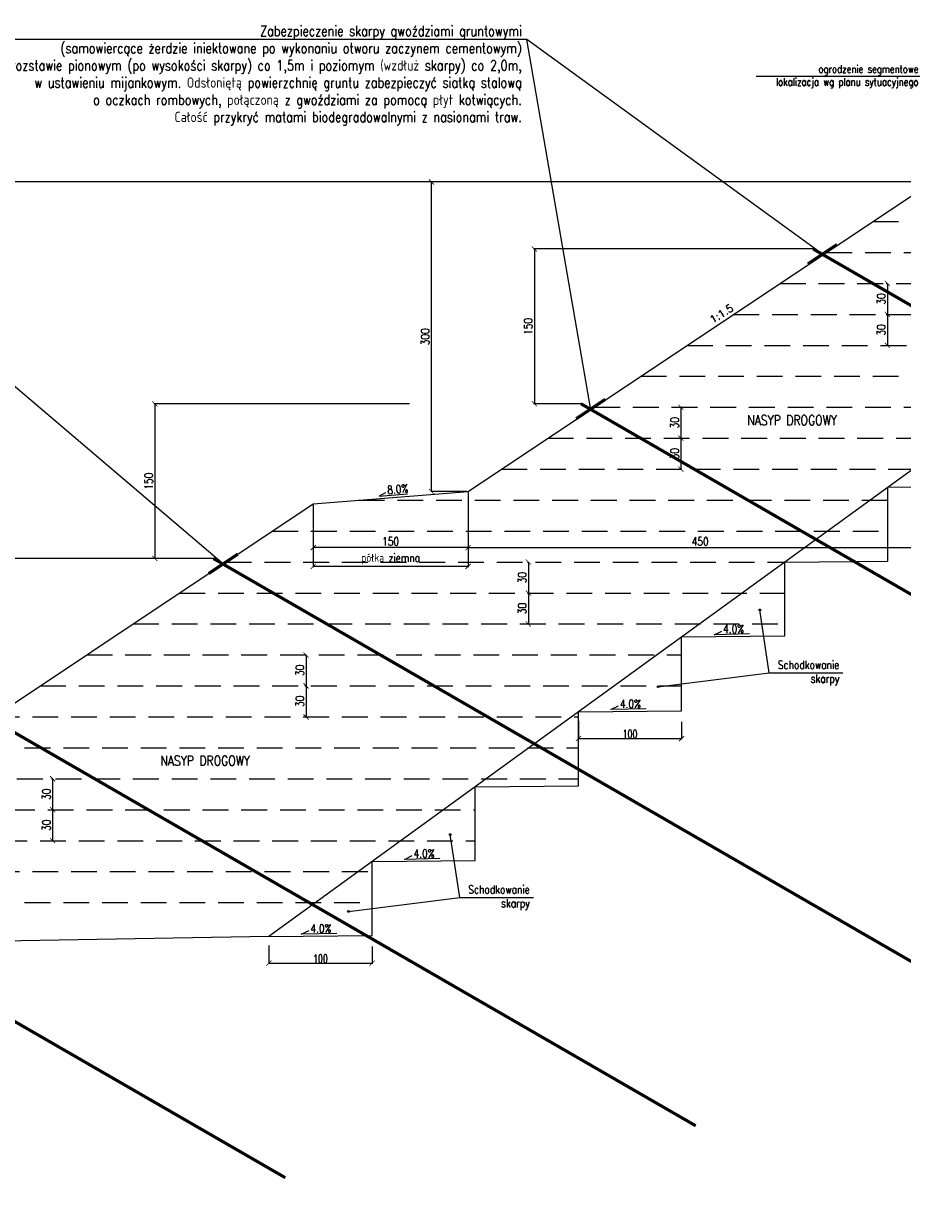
# Model space of a CAD drawing. Header units: metres. Extents: x 6562771 to 6588056, y 5578696 to 5581651.
# Tile 14 of 18: x 6574869 to 6575721, y 5579795 to 5580943. Entities that reach past the tile are written whole.
import ezdxf
from ezdxf import colors
from ezdxf.entities.mleader import LeaderData, LeaderLine
from ezdxf.enums import TextEntityAlignment as Align
from ezdxf.math import Vec2, Vec3

# ---------------------------------------------------------------- set-up
doc = ezdxf.new("R2010")
doc.units = ezdxf.units.M
doc.linetypes.add('HIDDEN', pattern=[0.375, 0.25, -0.125])
for name, color, linetype in [('0_50', 3, 'Continuous'), ('pkonstr-0_25', 1, 'Continuous'), ('pkonstr-0_50', 3, 'Continuous'), ('pkonstr-0_70', 4, 'Continuous'), ('pkonstr-istn', 14, 'Continuous'), ('pkonstr-opisy', 2, 'Continuous'), ('pkonstr-wymiary', 1, 'Continuous')]:
    doc.layers.add(name, color=color, linetype=linetype)
doc.styles.add('2mm', font='simplex', dxfattribs={"height": 2})
doc.styles.add('DIMTEXT', font='simplex.shx', dxfattribs={"width": 0.7})
doc.styles.add('Opisy', font='simplex.shx', dxfattribs={"width": 0.8})
doc.styles.add('wymiary', font='simplex.shx', dxfattribs={"width": 0.8})
doc.styles.add('† PF †', font='simplex.shx', dxfattribs={"width": 0.8})
doc.dimstyles.new('1000', dxfattribs={"dimtxt": 2, "dimasz": 1.5, "dimexe": 0.4, "dimexo": 1, "dimgap": 0.4, "dimtad": 1, "dimrnd": 0.01, "dimzin": 0, "dimdsep": 46, "dimtxsty": 'DIMTEXT', "dimblk": 'ARCHTICK', "dimcen": 0, "dimclrd": 256, "dimclre": 256, "dimclrt": 2, "dimadec": 5, "dimazin": 0, "dimtfac": 1, "dimtofl": 0, "dimtmove": 0, "dimatfit": 3, "dimfxl": 1, "dimtolj": 1, "dimtzin": 0, "dimlwd": -1, "dimlwe": -1, "dimarcsym": 0})
doc.dimstyles.new('ddd$0', dxfattribs={"dimtxt": 8, "dimasz": 5, "dimexe": 0.5, "dimexo": 1, "dimgap": 2, "dimtad": 1, "dimdec": 0, "dimzin": 0, "dimdsep": 46, "dimtxsty": 'wymiary', "dimblk": 'ARCHTICK', "dimcen": 0, "dimclrd": 256, "dimclre": 256, "dimclrt": 256, "dimadec": 0, "dimazin": 0, "dimtfac": 1, "dimtdec": 0, "dimtmove": 1, "dimatfit": 3, "dimldrblk": 'DOT', "dimfxl": 1, "dimtolj": 1, "dimtzin": 0, "dimlwd": -1, "dimlwe": -1, "dimarcsym": 0})
doc.dimstyles.new('szczegoly-1-20', dxfattribs={"dimtxt": 4, "dimasz": 2, "dimexe": 1, "dimexo": 2.5, "dimgap": 0.5, "dimtad": 1, "dimdec": 0, "dimzin": 0, "dimdsep": 46, "dimtxsty": 'wymiary', "dimblk": 'ARCHTICK', "dimcen": 0, "dimclrd": 256, "dimclre": 256, "dimclrt": 256, "dimadec": 0, "dimazin": 0, "dimtfac": 1, "dimtdec": 0, "dimtmove": 1, "dimatfit": 3, "dimldrblk": 'ARCHTICK', "dimfxl": 1, "dimtolj": 1, "dimtzin": 0, "dimlwd": -1, "dimlwe": -1, "dimarcsym": 0})

# ---------------------------------------------------------------- blocks, each defined once
blk = doc.blocks.new('_ArchTick')
at = {"color": 0, "linetype": 'ByBlock', "const_width": 0.15}
blk.add_lwpolyline([(-0.5, -0.5), (0.5, 0.5)], dxfattribs=at)
blk = doc.blocks.new('*D137')
at = {"layer": 'Defpoints', "color": 0, "transparency": 16777216}
for p in [(6575300.1, 5580490.1), (6575150.1, 5580478.1), (6575150.1, 5580435.7)]:
    blk.add_point(p, dxfattribs=at)
at = {"layer": 'pkonstr-wymiary', "transparency": 16777216}
for p, q in [((6575300.1, 5580489.1), (6575300.1, 5580435.2)), ((6575150.1, 5580477.1), (6575150.1, 5580435.2)), ((6575300.1, 5580435.7), (6575150.1, 5580435.7))]:
    blk.add_line(p, q, dxfattribs=at)
at = {"layer": 'pkonstr-wymiary', "transparency": 16777216, "xscale": 5, "yscale": 5, "zscale": 5, "rotation": 180}
blk.add_blockref('_ArchTick', (6575150.1, 5580435.7), dxfattribs=at)
at = {"layer": 'pkonstr-wymiary', "transparency": 16777216, "xscale": 5, "yscale": 5, "zscale": 5}
blk.add_blockref('_ArchTick', (6575300.1, 5580435.7), dxfattribs=at)
at = {"layer": 'pkonstr-wymiary', "transparency": 16777216, "insert": (6575225.1, 5580441.7), "char_height": 8, "attachment_point": 5, "style": 'wymiary'}
blk.add_mtext('\\A1;150', dxfattribs=at)
blk = doc.blocks.new('_Dot')
at = {"color": 0, "linetype": 'ByBlock', "lineweight": -2}
blk.add_line((-0.5, 0), (-1, 0), dxfattribs=at)
at = {"color": 0, "linetype": 'ByBlock', "const_width": 0.5}
blk.add_lwpolyline([(-0.25, 0, 1), (0.25, 0, 1)], format="xyb", close=True, dxfattribs=at)
blk = doc.blocks.new('*D138')
at = {"layer": 'Defpoints', "color": 0, "transparency": 16777216}
for p in [(6575264.6, 5580790.1), (6575750.1, 5580790.1), (6575300.1, 5580490.1)]:
    blk.add_point(p, dxfattribs=at)
at = {"layer": 'pkonstr-wymiary', "transparency": 16777216}
for p, q in [((6575749.1, 5580790.1), (6575264.1, 5580790.1)), ((6575264.6, 5580490.1), (6575264.6, 5580790.1)), ((6575299.1, 5580490.1), (6575264.1, 5580490.1))]:
    blk.add_line(p, q, dxfattribs=at)
at = {"layer": 'pkonstr-wymiary', "transparency": 16777216, "xscale": 5, "yscale": 5, "zscale": 5}
for p, rotation in [((6575264.6, 5580790.1), 90), ((6575264.6, 5580490.1), 270)]:
    blk.add_blockref('_ArchTick', p, dxfattribs=dict(at, rotation=rotation))
at = {"layer": 'pkonstr-wymiary', "transparency": 16777216, "insert": (6575258.6, 5580640.1), "char_height": 8, "attachment_point": 5, "rotation": 90, "style": 'wymiary'}
blk.add_mtext('\\A1;300', dxfattribs=at)
blk = doc.blocks.new('*D139')
at = {"layer": 'Defpoints', "color": 0, "transparency": 16777216}
for p in [(6575750.1, 5580790.1), (6575300.1, 5580490.1), (6575750.1, 5580435.7)]:
    blk.add_point(p, dxfattribs=at)
at = {"layer": 'pkonstr-wymiary', "transparency": 16777216}
for p, q in [((6575750.1, 5580789.1), (6575750.1, 5580435.2)), ((6575300.1, 5580489.1), (6575300.1, 5580435.2)), ((6575300.1, 5580435.7), (6575750.1, 5580435.7))]:
    blk.add_line(p, q, dxfattribs=at)
at = {"layer": 'pkonstr-wymiary', "transparency": 16777216, "xscale": 5, "yscale": 5, "zscale": 5, "rotation": 180}
blk.add_blockref('_ArchTick', (6575300.1, 5580435.7), dxfattribs=at)
at = {"layer": 'pkonstr-wymiary', "transparency": 16777216, "xscale": 5, "yscale": 5, "zscale": 5}
blk.add_blockref('_ArchTick', (6575750.1, 5580435.7), dxfattribs=at)
at = {"layer": 'pkonstr-wymiary', "transparency": 16777216, "insert": (6575525.1, 5580441.7), "char_height": 8, "attachment_point": 5, "style": 'wymiary'}
blk.add_mtext('\\A1;450', dxfattribs=at)
blk = doc.blocks.new('*D140')
at = {"layer": 'Defpoints', "color": 0, "transparency": 16777216}
for p in [(6575107.1, 5580051.2), (6575207.1, 5580050.2), (6575207.1, 5580033)]:
    blk.add_point(p, dxfattribs=at)
at = {"layer": 'pkonstr-wymiary', "transparency": 16777216}
for p, q in [((6575107.1, 5580050.2), (6575107.1, 5580032.5)), ((6575207.1, 5580049.2), (6575207.1, 5580032.5)), ((6575107.1, 5580033), (6575207.1, 5580033))]:
    blk.add_line(p, q, dxfattribs=at)
at = {"layer": 'pkonstr-wymiary', "transparency": 16777216, "xscale": 5, "yscale": 5, "zscale": 5, "rotation": 180}
blk.add_blockref('_ArchTick', (6575107.1, 5580033), dxfattribs=at)
at = {"layer": 'pkonstr-wymiary', "transparency": 16777216, "xscale": 5, "yscale": 5, "zscale": 5}
blk.add_blockref('_ArchTick', (6575207.1, 5580033), dxfattribs=at)
at = {"layer": 'pkonstr-wymiary', "color": 1, "transparency": 16777216, "insert": (6575157.1, 5580037.4), "char_height": 8, "attachment_point": 5, "style": 'DIMTEXT'}
blk.add_mtext('\\A1;100', dxfattribs=at)
blk = doc.blocks.new('*D141')
at = {"layer": 'Defpoints', "color": 0, "transparency": 16777216}
for p in [(6575407.1, 5580268.9), (6575507.1, 5580267.9), (6575507.1, 5580250.7)]:
    blk.add_point(p, dxfattribs=at)
at = {"layer": 'pkonstr-wymiary', "transparency": 16777216}
for p, q in [((6575407.1, 5580267.9), (6575407.1, 5580250.2)), ((6575507.1, 5580266.9), (6575507.1, 5580250.2)), ((6575407.1, 5580250.7), (6575507.1, 5580250.7))]:
    blk.add_line(p, q, dxfattribs=at)
at = {"layer": 'pkonstr-wymiary', "transparency": 16777216, "xscale": 5, "yscale": 5, "zscale": 5, "rotation": 180}
blk.add_blockref('_ArchTick', (6575407.1, 5580250.7), dxfattribs=at)
at = {"layer": 'pkonstr-wymiary', "transparency": 16777216, "xscale": 5, "yscale": 5, "zscale": 5}
blk.add_blockref('_ArchTick', (6575507.1, 5580250.7), dxfattribs=at)
at = {"layer": 'pkonstr-wymiary', "color": 1, "transparency": 16777216, "insert": (6575457.1, 5580255.1), "char_height": 8, "attachment_point": 5, "style": 'DIMTEXT'}
blk.add_mtext('\\A1;100', dxfattribs=at)
blk = doc.blocks.new('*D143')
at = {"layer": 'Defpoints', "color": 0, "transparency": 16777216}
for p in [(6574897.5, 5580211.7), (6574897.5, 5580181.7), (6574897.5, 5580181.7)]:
    blk.add_point(p, dxfattribs=at)
at = {"layer": 'pkonstr-wymiary', "transparency": 16777216}
for p, q in [((6574896.5, 5580211.7), (6574897, 5580211.7)), ((6574897.5, 5580211.7), (6574897.5, 5580181.7)), ((6574896.5, 5580181.7), (6574897, 5580181.7))]:
    blk.add_line(p, q, dxfattribs=at)
at = {"layer": 'pkonstr-wymiary', "transparency": 16777216, "xscale": 5, "yscale": 5, "zscale": 5}
for p, rotation in [((6574897.5, 5580211.7), 90), ((6574897.5, 5580181.7), 270)]:
    blk.add_blockref('_ArchTick', p, dxfattribs=dict(at, rotation=rotation))
at = {"layer": 'pkonstr-wymiary', "transparency": 16777216, "insert": (6574891.5, 5580196.7), "char_height": 8, "attachment_point": 5, "rotation": 90, "style": 'wymiary'}
blk.add_mtext('\\A1;30', dxfattribs=at)
blk = doc.blocks.new('*D144')
at = {"layer": 'Defpoints', "color": 0, "transparency": 16777216}
for p in [(6574897.5, 5580181.7), (6574897.5, 5580151.7), (6574897.5, 5580151.7)]:
    blk.add_point(p, dxfattribs=at)
at = {"layer": 'pkonstr-wymiary', "transparency": 16777216}
for p, q in [((6574896.5, 5580181.7), (6574897, 5580181.7)), ((6574897.5, 5580181.7), (6574897.5, 5580151.7)), ((6574896.5, 5580151.7), (6574897, 5580151.7))]:
    blk.add_line(p, q, dxfattribs=at)
at = {"layer": 'pkonstr-wymiary', "transparency": 16777216, "xscale": 5, "yscale": 5, "zscale": 5}
for p, rotation in [((6574897.5, 5580181.7), 90), ((6574897.5, 5580151.7), 270)]:
    blk.add_blockref('_ArchTick', p, dxfattribs=dict(at, rotation=rotation))
at = {"layer": 'pkonstr-wymiary', "transparency": 16777216, "insert": (6574891.5, 5580166.7), "char_height": 8, "attachment_point": 5, "rotation": 90, "style": 'wymiary'}
blk.add_mtext('\\A1;30', dxfattribs=at)
blk = doc.blocks.new('*D145')
at = {"layer": 'Defpoints', "color": 0, "transparency": 16777216}
for p in [(6575143.1, 5580331.7), (6575143.1, 5580301.7), (6575143.1, 5580301.7)]:
    blk.add_point(p, dxfattribs=at)
at = {"layer": 'pkonstr-wymiary', "transparency": 16777216}
for p, q in [((6575142.1, 5580331.7), (6575142.6, 5580331.7)), ((6575143.1, 5580331.7), (6575143.1, 5580301.7)), ((6575142.1, 5580301.7), (6575142.6, 5580301.7))]:
    blk.add_line(p, q, dxfattribs=at)
at = {"layer": 'pkonstr-wymiary', "transparency": 16777216, "xscale": 5, "yscale": 5, "zscale": 5}
for p, rotation in [((6575143.1, 5580331.7), 90), ((6575143.1, 5580301.7), 270)]:
    blk.add_blockref('_ArchTick', p, dxfattribs=dict(at, rotation=rotation))
at = {"layer": 'pkonstr-wymiary', "transparency": 16777216, "insert": (6575137.1, 5580316.7), "char_height": 8, "attachment_point": 5, "rotation": 90, "style": 'wymiary'}
blk.add_mtext('\\A1;30', dxfattribs=at)
blk = doc.blocks.new('*D146')
at = {"layer": 'Defpoints', "color": 0, "transparency": 16777216}
for p in [(6575143.1, 5580301.7), (6575143.1, 5580271.7), (6575143.1, 5580271.7)]:
    blk.add_point(p, dxfattribs=at)
at = {"layer": 'pkonstr-wymiary', "transparency": 16777216}
for p, q in [((6575142.1, 5580301.7), (6575142.6, 5580301.7)), ((6575143.1, 5580301.7), (6575143.1, 5580271.7)), ((6575142.1, 5580271.7), (6575142.6, 5580271.7))]:
    blk.add_line(p, q, dxfattribs=at)
at = {"layer": 'pkonstr-wymiary', "transparency": 16777216, "xscale": 5, "yscale": 5, "zscale": 5}
for p, rotation in [((6575143.1, 5580301.7), 90), ((6575143.1, 5580271.7), 270)]:
    blk.add_blockref('_ArchTick', p, dxfattribs=dict(at, rotation=rotation))
at = {"layer": 'pkonstr-wymiary', "transparency": 16777216, "insert": (6575137.1, 5580286.7), "char_height": 8, "attachment_point": 5, "rotation": 90, "style": 'wymiary'}
blk.add_mtext('\\A1;30', dxfattribs=at)
blk = doc.blocks.new('*D147')
at = {"layer": 'Defpoints', "color": 0, "transparency": 16777216}
for p in [(6575358.6, 5580421.7), (6575358.6, 5580391.7), (6575358.6, 5580391.7)]:
    blk.add_point(p, dxfattribs=at)
at = {"layer": 'pkonstr-wymiary', "transparency": 16777216}
for p, q in [((6575357.6, 5580421.7), (6575358.1, 5580421.7)), ((6575358.6, 5580421.7), (6575358.6, 5580391.7)), ((6575357.6, 5580391.7), (6575358.1, 5580391.7))]:
    blk.add_line(p, q, dxfattribs=at)
at = {"layer": 'pkonstr-wymiary', "transparency": 16777216, "xscale": 5, "yscale": 5, "zscale": 5}
for p, rotation in [((6575358.6, 5580421.7), 90), ((6575358.6, 5580391.7), 270)]:
    blk.add_blockref('_ArchTick', p, dxfattribs=dict(at, rotation=rotation))
at = {"layer": 'pkonstr-wymiary', "transparency": 16777216, "insert": (6575352.6, 5580406.7), "char_height": 8, "attachment_point": 5, "rotation": 90, "style": 'wymiary'}
blk.add_mtext('\\A1;30', dxfattribs=at)
blk = doc.blocks.new('*D148')
at = {"layer": 'Defpoints', "color": 0, "transparency": 16777216}
for p in [(6575358.6, 5580391.7), (6575358.6, 5580361.7), (6575358.6, 5580361.7)]:
    blk.add_point(p, dxfattribs=at)
at = {"layer": 'pkonstr-wymiary', "transparency": 16777216}
for p, q in [((6575357.6, 5580391.7), (6575358.1, 5580391.7)), ((6575358.6, 5580391.7), (6575358.6, 5580361.7)), ((6575357.6, 5580361.7), (6575358.1, 5580361.7))]:
    blk.add_line(p, q, dxfattribs=at)
at = {"layer": 'pkonstr-wymiary', "transparency": 16777216, "xscale": 5, "yscale": 5, "zscale": 5}
for p, rotation in [((6575358.6, 5580391.7), 90), ((6575358.6, 5580361.7), 270)]:
    blk.add_blockref('_ArchTick', p, dxfattribs=dict(at, rotation=rotation))
at = {"layer": 'pkonstr-wymiary', "transparency": 16777216, "insert": (6575352.6, 5580376.7), "char_height": 8, "attachment_point": 5, "rotation": 90, "style": 'wymiary'}
blk.add_mtext('\\A1;30', dxfattribs=at)
blk = doc.blocks.new('*D149')
at = {"layer": 'Defpoints', "color": 0, "transparency": 16777216}
for p in [(6575506.4, 5580571.7), (6575506.4, 5580541.7), (6575506.4, 5580541.7)]:
    blk.add_point(p, dxfattribs=at)
at = {"layer": 'pkonstr-wymiary', "transparency": 16777216}
for p, q in [((6575505.4, 5580571.7), (6575505.9, 5580571.7)), ((6575506.4, 5580571.7), (6575506.4, 5580541.7)), ((6575505.4, 5580541.7), (6575505.9, 5580541.7))]:
    blk.add_line(p, q, dxfattribs=at)
at = {"layer": 'pkonstr-wymiary', "transparency": 16777216, "xscale": 5, "yscale": 5, "zscale": 5}
for p, rotation in [((6575506.4, 5580571.7), 90), ((6575506.4, 5580541.7), 270)]:
    blk.add_blockref('_ArchTick', p, dxfattribs=dict(at, rotation=rotation))
at = {"layer": 'pkonstr-wymiary', "transparency": 16777216, "insert": (6575500.4, 5580556.7), "char_height": 8, "attachment_point": 5, "rotation": 90, "style": 'wymiary'}
blk.add_mtext('\\A1;30', dxfattribs=at)
blk = doc.blocks.new('*D150')
at = {"layer": 'Defpoints', "color": 0, "transparency": 16777216}
for p in [(6575506.4, 5580541.7), (6575506.4, 5580511.7), (6575506.4, 5580511.7)]:
    blk.add_point(p, dxfattribs=at)
at = {"layer": 'pkonstr-wymiary', "transparency": 16777216}
for p, q in [((6575505.4, 5580541.7), (6575505.9, 5580541.7)), ((6575506.4, 5580541.7), (6575506.4, 5580511.7)), ((6575505.4, 5580511.7), (6575505.9, 5580511.7))]:
    blk.add_line(p, q, dxfattribs=at)
at = {"layer": 'pkonstr-wymiary', "transparency": 16777216, "xscale": 5, "yscale": 5, "zscale": 5}
for p, rotation in [((6575506.4, 5580541.7), 90), ((6575506.4, 5580511.7), 270)]:
    blk.add_blockref('_ArchTick', p, dxfattribs=dict(at, rotation=rotation))
at = {"layer": 'pkonstr-wymiary', "transparency": 16777216, "insert": (6575500.4, 5580526.7), "char_height": 8, "attachment_point": 5, "rotation": 90, "style": 'wymiary'}
blk.add_mtext('\\A1;30', dxfattribs=at)
blk = doc.blocks.new('*D151')
at = {"layer": 'Defpoints', "color": 0, "transparency": 16777216}
for p in [(6575706.5, 5580691.7), (6575706.5, 5580661.7), (6575706.5, 5580661.7)]:
    blk.add_point(p, dxfattribs=at)
at = {"layer": 'pkonstr-wymiary', "transparency": 16777216}
for p, q in [((6575705.5, 5580691.7), (6575706, 5580691.7)), ((6575706.5, 5580691.7), (6575706.5, 5580661.7)), ((6575705.5, 5580661.7), (6575706, 5580661.7))]:
    blk.add_line(p, q, dxfattribs=at)
at = {"layer": 'pkonstr-wymiary', "transparency": 16777216, "xscale": 5, "yscale": 5, "zscale": 5}
for p, rotation in [((6575706.5, 5580691.7), 90), ((6575706.5, 5580661.7), 270)]:
    blk.add_blockref('_ArchTick', p, dxfattribs=dict(at, rotation=rotation))
at = {"layer": 'pkonstr-wymiary', "transparency": 16777216, "insert": (6575700.5, 5580676.7), "char_height": 8, "attachment_point": 5, "rotation": 90, "style": 'wymiary'}
blk.add_mtext('\\A1;30', dxfattribs=at)
blk = doc.blocks.new('*D152')
at = {"layer": 'Defpoints', "color": 0, "transparency": 16777216}
for p in [(6575706.5, 5580661.7), (6575706.5, 5580631.7), (6575706.5, 5580631.7)]:
    blk.add_point(p, dxfattribs=at)
at = {"layer": 'pkonstr-wymiary', "transparency": 16777216}
for p, q in [((6575705.5, 5580661.7), (6575706, 5580661.7)), ((6575706.5, 5580661.7), (6575706.5, 5580631.7)), ((6575705.5, 5580631.7), (6575706, 5580631.7))]:
    blk.add_line(p, q, dxfattribs=at)
at = {"layer": 'pkonstr-wymiary', "transparency": 16777216, "xscale": 5, "yscale": 5, "zscale": 5}
for p, rotation in [((6575706.5, 5580661.7), 90), ((6575706.5, 5580631.7), 270)]:
    blk.add_blockref('_ArchTick', p, dxfattribs=dict(at, rotation=rotation))
at = {"layer": 'pkonstr-wymiary', "transparency": 16777216, "insert": (6575700.5, 5580646.7), "char_height": 8, "attachment_point": 5, "rotation": 90, "style": 'wymiary'}
blk.add_mtext('\\A1;30', dxfattribs=at)
blk = doc.blocks.new('_None')
blk = doc.blocks.new('*D180')
at = {"layer": 'Defpoints', "color": 0, "transparency": 16777216}
for p in [(6574038.3, 5580790.1), (6575457.6, 5580790.1), (6574505.3, 5580048.3)]:
    blk.add_point(p, dxfattribs=at)
at = {"layer": 'pkonstr-wymiary', "transparency": 16777216}
for p, q in [((6575456.6, 5580790.1), (6574037.8, 5580790.1)), ((6574038.3, 5580048.3), (6574038.3, 5580790.1)), ((6574504.3, 5580048.3), (6574037.8, 5580048.3))]:
    blk.add_line(p, q, dxfattribs=at)
at = {"layer": 'pkonstr-wymiary', "transparency": 16777216, "xscale": 5, "yscale": 5, "zscale": 5}
for p, rotation in [((6574038.3, 5580790.1), 90), ((6574038.3, 5580048.3), 270)]:
    blk.add_blockref('_ArchTick', p, dxfattribs=dict(at, rotation=rotation))
at = {"layer": 'pkonstr-wymiary', "transparency": 16777216, "insert": (6574032.3, 5580419.2), "char_height": 8, "attachment_point": 5, "rotation": 90, "style": 'wymiary'}
blk.add_mtext('\\A1;min 600', dxfattribs=at)
blk = doc.blocks.new('*D207')
at = {"layer": 'Defpoints', "color": 0, "transparency": 16777216}
for p in [(6575053.9, 5580425.1), (6574783.2, 5580275.1), (6574828.9, 5580275.1)]:
    blk.add_point(p, dxfattribs=at)
at = {"layer": 'pkonstr-wymiary', "transparency": 16777216}
for p, q in [((6575053.4, 5580425.1), (6574782.2, 5580425.1)), ((6574828.4, 5580275.1), (6574782.2, 5580275.1))]:
    blk.add_line(p, q, dxfattribs=at)
at = {"layer": 'pkonstr-wymiary', "lineweight": 0, "transparency": 16777216}
blk.add_line((6574783.2, 5580425.1), (6574783.2, 5580275.1), dxfattribs=at)
at = {"layer": 'pkonstr-wymiary', "lineweight": 0, "transparency": 16777216, "xscale": 5, "yscale": 5, "zscale": 5}
for p, rotation in [((6574783.2, 5580425.1), 90), ((6574783.2, 5580275.1), 270)]:
    blk.add_blockref('_ArchTick', p, dxfattribs=dict(at, rotation=rotation))
at = {"layer": 'pkonstr-wymiary', "transparency": 16777216, "insert": (6574777.2, 5580350.1), "char_height": 8, "attachment_point": 5, "rotation": 90, "style": 'wymiary'}
blk.add_mtext('\\A1;150', dxfattribs=at)
blk = doc.blocks.new('*D208')
at = {"layer": 'Defpoints', "color": 0, "transparency": 16777216}
for p in [(6575635.1, 5580725.1), (6575364.4, 5580575.1), (6575410.1, 5580575.1)]:
    blk.add_point(p, dxfattribs=at)
at = {"layer": 'pkonstr-wymiary', "transparency": 16777216}
for p, q in [((6575634.6, 5580725.1), (6575363.4, 5580725.1)), ((6575409.6, 5580575.1), (6575363.4, 5580575.1))]:
    blk.add_line(p, q, dxfattribs=at)
at = {"layer": 'pkonstr-wymiary', "lineweight": 0, "transparency": 16777216}
blk.add_line((6575364.4, 5580725.1), (6575364.4, 5580575.1), dxfattribs=at)
at = {"layer": 'pkonstr-wymiary', "lineweight": 0, "transparency": 16777216, "xscale": 5, "yscale": 5, "zscale": 5}
for p, rotation in [((6575364.4, 5580725.1), 90), ((6575364.4, 5580575.1), 270)]:
    blk.add_blockref('_ArchTick', p, dxfattribs=dict(at, rotation=rotation))
at = {"layer": 'pkonstr-wymiary', "transparency": 16777216, "insert": (6575358.4, 5580650.1), "char_height": 8, "attachment_point": 5, "rotation": 90, "style": 'wymiary'}
blk.add_mtext('\\A1;150', dxfattribs=at)
blk = doc.blocks.new('*D209')
at = {"layer": 'Defpoints', "color": 0, "transparency": 16777216}
for p in [(6575244, 5580575.1), (6574996.6, 5580425.1), (6575053.4, 5580425.1)]:
    blk.add_point(p, dxfattribs=at)
at = {"layer": 'pkonstr-wymiary', "transparency": 16777216}
for p, q in [((6575243.5, 5580575.1), (6574995.6, 5580575.1)), ((6575052.9, 5580425.1), (6574995.6, 5580425.1))]:
    blk.add_line(p, q, dxfattribs=at)
at = {"layer": 'pkonstr-wymiary', "lineweight": 0, "transparency": 16777216}
blk.add_line((6574996.6, 5580575.1), (6574996.6, 5580425.1), dxfattribs=at)
at = {"layer": 'pkonstr-wymiary', "lineweight": 0, "transparency": 16777216, "xscale": 5, "yscale": 5, "zscale": 5}
for p, rotation in [((6574996.6, 5580575.1), 90), ((6574996.6, 5580425.1), 270)]:
    blk.add_blockref('_ArchTick', p, dxfattribs=dict(at, rotation=rotation))
at = {"layer": 'pkonstr-wymiary', "transparency": 16777216, "insert": (6574990.6, 5580500.1), "char_height": 8, "attachment_point": 5, "rotation": 90, "style": 'wymiary'}
blk.add_mtext('\\A1;150', dxfattribs=at)
blk = doc.blocks.new('*D240')
at = {"layer": 'Defpoints', "color": 0, "transparency": 16777216}
for p in [(6575300.1, 5580471.8), (6575150.1, 5580459.8), (6575150.1, 5580417.4)]:
    blk.add_point(p, dxfattribs=at)
at = {"layer": 'pkonstr-wymiary', "transparency": 16777216}
for p, q in [((6575300.1, 5580470.8), (6575300.1, 5580416.9)), ((6575150.1, 5580458.8), (6575150.1, 5580416.9)), ((6575300.1, 5580417.4), (6575150.1, 5580417.4))]:
    blk.add_line(p, q, dxfattribs=at)
at = {"layer": 'pkonstr-wymiary', "transparency": 16777216, "xscale": 5, "yscale": 5, "zscale": 5, "rotation": 180}
blk.add_blockref('_ArchTick', (6575150.1, 5580417.4), dxfattribs=at)
at = {"layer": 'pkonstr-wymiary', "transparency": 16777216, "xscale": 5, "yscale": 5, "zscale": 5}
blk.add_blockref('_ArchTick', (6575300.1, 5580417.4), dxfattribs=at)
at = {"layer": 'pkonstr-wymiary', "transparency": 16777216, "insert": (6575225.1, 5580424.7), "char_height": 8, "attachment_point": 5, "style": 'wymiary'}
blk.add_mtext('\\A1;półka ziemna', dxfattribs=at)

msp = doc.modelspace()

# ---------------------------------------------------------------- linework, layer by layer
at = {"layer": '0_50', "color": 7, "linetype": 'HIDDEN', "ltscale": 100}
for points in [[(6575692.4, 5580751.7), (6576109.9, 5580751.7)], [(6575647.4, 5580721.7), (6576107.1, 5580721.7)], [(6575602.4, 5580691.7), (6576007.1, 5580691.7)], [(6575557.4, 5580661.7), (6576007.1, 5580661.7)], [(6575512.4, 5580631.7), (6575907.1, 5580631.7)], [(6575467.4, 5580601.7), (6575907.1, 5580601.7)], [(6575422.4, 5580571.7), (6575907.1, 5580571.7)], [(6575377.4, 5580541.7), (6575807.1, 5580541.7)], [(6575332.4, 5580511.7), (6575807.1, 5580511.7)], [(6575194.2, 5580481.7), (6575707.1, 5580481.7)], [(6575110.4, 5580451.7), (6575707.1, 5580451.7)], [(6575065.4, 5580421.7), (6575607.1, 5580421.7)], [(6575020.4, 5580391.7), (6575607.1, 5580391.7)], [(6574975.4, 5580361.7), (6575607.1, 5580361.7)], [(6574930.4, 5580331.7), (6575507.1, 5580331.7)], [(6574885.4, 5580301.7), (6575507.1, 5580301.7)], [(6574840.4, 5580271.7), (6575407.1, 5580271.7)], [(6574795.4, 5580241.7), (6575407.1, 5580241.7)], [(6574750.4, 5580211.7), (6575407.1, 5580211.7)], [(6574705.4, 5580181.7), (6575307.1, 5580181.7)], [(6574660.4, 5580151.7), (6575307.1, 5580151.7)], [(6574615.4, 5580121.7), (6575207.1, 5580121.7)], [(6574570.4, 5580091.7), (6575207.1, 5580091.7)]]:
    msp.add_lwpolyline(points, dxfattribs=at)
at = {"layer": 'pkonstr-0_25', "linetype": 'Continuous'}
msp.add_line((6575579.4, 5580892.7), (6575740.6, 5580892.7), dxfattribs=at)
at = {"layer": 'pkonstr-0_25'}
for points in [[(6575220, 5580488.8), (6575214.1, 5580485.6), (6575241.5, 5580487.8)], [(6575572.9, 5580352), (6575538.5, 5580351.3), (6575546.1, 5580354.9)], [(6575472.9, 5580279.4), (6575438.5, 5580278.8), (6575446.1, 5580282.4)], [(6575272.9, 5580134.3), (6575238.5, 5580133.6), (6575246.1, 5580137.2)], [(6575172.9, 5580061.7), (6575138.5, 5580061.1), (6575146.1, 5580064.7)]]:
    msp.add_lwpolyline(points, dxfattribs=at)
at = {"layer": 'pkonstr-0_50'}
for points in [[(6574505.3, 5580048.3), (6575150.1, 5580478.1), (6575300.1, 5580490.1), (6575750.1, 5580790.1)], [(6575107.1, 5580058.8), (6575207.1, 5580059.8), (6575207.1, 5580131.4), (6575207.1, 5580131.4), (6575207.1, 5580131.4), (6575307.1, 5580132.4), (6575307.1, 5580204), (6575407.1, 5580205), (6575407.1, 5580276.5), (6575507.1, 5580277.5), (6575507.1, 5580349.1), (6575607.1, 5580350.1), (6575607.1, 5580421.7), (6575607.1, 5580421.7), (6575607.1, 5580421.7), (6575607.1, 5580421.7), (6575607.1, 5580421.7), (6575707.1, 5580422.7), (6575707.1, 5580494.2), (6575807.1, 5580495.2)]]:
    msp.add_lwpolyline(points, dxfattribs=at)
at = {"layer": 'pkonstr-0_50', "const_width": 3, "flags": 128}
for points in [[(6575629.5, 5580710.6), (6575657.7, 5580729.4)], [(6575634.6, 5580725.1), (6576327.4, 5580325.1)], [(6575405, 5580560.6), (6575433.2, 5580579.4)], [(6575409.6, 5580575.1), (6576102.4, 5580175.1)], [(6575048.8, 5580410.6), (6575077, 5580429.4)], [(6575053.4, 5580425.1), (6575919.4, 5579925.1)], [(6574828.4, 5580275.1), (6575520.8, 5579875.4)], [(6574603.4, 5580125.1), (6575123, 5579825.1)]]:
    msp.add_lwpolyline(points, dxfattribs=at)
at = {"layer": 'pkonstr-0_70', "color": 4}
for centre in [(6575582.9, 5580375.3), (6575484.2, 5580300.9), (6575282.9, 5580157.6), (6575184.2, 5580083.2)]:
    msp.add_circle(centre, 0.869, dxfattribs=at)
at = {"layer": 'pkonstr-istn', "flags": 128}
msp.add_lwpolyline([(6577912.5, 5580249), (6577912.5, 5580249), (6577110.1, 5580783.9), (6576950.1, 5580793.5), (6576600.1, 5580800.6), (6576250.1, 5580793.5), (6576107.1, 5580784.5), (6575107.1, 5580058.8), (6574071.2, 5580040.6)], dxfattribs=at)
at = {"layer": 'pkonstr-opisy'}
msp.add_lwpolyline([(6575419.2, 5580569.1), (6575357.2, 5580928.1)], dxfattribs=at)
at = {"layer": 'pkonstr-wymiary'}
for points in [[(6575592.1, 5580314.2), (6575582.9, 5580375.3)], [(6575484.2, 5580300.9), (6575592.1, 5580314.2), (6575663.5, 5580314.2)], [(6575292.1, 5580096.5), (6575282.9, 5580157.6)], [(6575184.2, 5580083.2), (6575292.1, 5580096.5), (6575363.5, 5580096.5)]]:
    msp.add_lwpolyline(points, dxfattribs=at)

# ---------------------------------------------------------------- texts
at = {"layer": 'pkonstr-opisy', "style": '2mm'}
msp.add_text('1:1.5', height=7.2, rotation=32.2819, dxfattribs=at).set_placement((6575548.8, 5580657.5), align=Align.BOTTOM_CENTER)
at = {"layer": 'pkonstr-opisy', "style": 'Opisy', "width": 0.8}
for s, rotation, p in [('8.0%%%', 5, (6575232.3, 5580488.3)), ('4.0%%%', 360, (6575557.5, 5580352.9)), ('4.0%%%', 360, (6575457.5, 5580280.3)), ('4.0%%%', 360, (6575257.5, 5580135.2)), ('4.0%%%', 360, (6575157.5, 5580062.6))]:
    msp.add_text(s, height=8, rotation=rotation, dxfattribs=at).set_placement(p, align=Align.CENTER)
at = {"layer": 'pkonstr-opisy', "insert": (6575736.7, 5580903.3), "char_height": 7.5, "width": 164.552, "attachment_point": 3, "style": 'Opisy'}
msp.add_mtext('ogrodzenie segmentowe\\Plokalizacja wg planu sytuacyjnego', dxfattribs=at)
at = {"layer": 'pkonstr-opisy', "color": 4, "lineweight": 30, "char_height": 9.6, "attachment_point": 4, "style": 'Opisy'}
for insert in [(6575570.7, 5580559.2), (6575001.9, 5580229.2)]:
    msp.add_mtext('NASYP DROGOWY', dxfattribs=dict(at, insert=insert))
at = {"layer": 'pkonstr-opisy', "char_height": 8, "attachment_point": 6, "style": 'Opisy'}
for insert in [(6575659.9, 5580314.1), (6575359.9, 5580096.4)]:
    msp.add_mtext('Schodkowanie \\Pskarpy', dxfattribs=dict(at, insert=insert))

# ---------------------------------------------------------------- dimensions: what is measured, and where the dimension line sits
at = {"layer": 'pkonstr-wymiary'}
dim = msp.add_linear_dim(base=(6574038.3, 5580790.1), p1=(6574505.3, 5580048.3), p2=(6575457.6, 5580790.1), angle=90, text='min 600', dimstyle='ddd$0', dxfattribs=at)
dim.commit()
dim.dimension.update_dxf_attribs({"geometry": '*D180', "text_midpoint": (6574032.3, 5580419.2)})
for base, p1, p2, picture, middle in [((6575264.6, 5580790.1), (6575300.1, 5580490.1), (6575750.1, 5580790.1), '*D138', (6575258.6, 5580640.1)), ((6575706.5, 5580661.7), (6575706.5, 5580691.7), (6575706.5, 5580661.7), '*D151', (6575700.5, 5580676.7)), ((6575706.5, 5580631.7), (6575706.5, 5580661.7), (6575706.5, 5580631.7), '*D152', (6575700.5, 5580646.7)), ((6575506.4, 5580541.7), (6575506.4, 5580571.7), (6575506.4, 5580541.7), '*D149', (6575500.4, 5580556.7)), ((6575506.4, 5580511.7), (6575506.4, 5580541.7), (6575506.4, 5580511.7), '*D150', (6575500.4, 5580526.7)), ((6575358.6, 5580391.7), (6575358.6, 5580421.7), (6575358.6, 5580391.7), '*D147', (6575352.6, 5580406.7)), ((6575358.6, 5580361.7), (6575358.6, 5580391.7), (6575358.6, 5580361.7), '*D148', (6575352.6, 5580376.7)), ((6575143.1, 5580301.7), (6575143.1, 5580331.7), (6575143.1, 5580301.7), '*D145', (6575137.1, 5580316.7)), ((6575143.1, 5580271.7), (6575143.1, 5580301.7), (6575143.1, 5580271.7), '*D146', (6575137.1, 5580286.7)), ((6574897.5, 5580181.7), (6574897.5, 5580211.7), (6574897.5, 5580181.7), '*D143', (6574891.5, 5580196.7)), ((6574897.5, 5580151.7), (6574897.5, 5580181.7), (6574897.5, 5580151.7), '*D144', (6574891.5, 5580166.7))]:
    dim = msp.add_linear_dim(base=base, p1=p1, p2=p2, angle=90, dimstyle='ddd$0', dxfattribs=at)
    dim.commit()
    dim.dimension.update_dxf_attribs({"geometry": picture, "text_midpoint": middle})
for base, p2, picture, middle in [((6575750.1, 5580435.7), (6575750.1, 5580790.1), '*D139', (6575525.1, 5580441.7)), ((6575150.1, 5580435.7), (6575150.1, 5580478.1), '*D137', (6575225.1, 5580441.7))]:
    dim = msp.add_linear_dim(base=base, p1=(6575300.1, 5580490.1), p2=p2, dimstyle='ddd$0', dxfattribs=at)
    dim.commit()
    dim.dimension.update_dxf_attribs({"geometry": picture, "text_midpoint": middle})
for base, p1, p2, picture, middle in [((6575364.4, 5580575.1), (6575635.1, 5580725.1), (6575410.1, 5580575.1), '*D208', (6575358.4, 5580650.1)), ((6574996.6, 5580425.1), (6575244, 5580575.1), (6575053.4, 5580425.1), '*D209', (6574990.6, 5580500.1)), ((6574783.2, 5580275.1), (6575053.9, 5580425.1), (6574828.9, 5580275.1), '*D207', (6574777.2, 5580350.1))]:
    dim = msp.add_linear_dim(base=base, p1=p1, p2=p2, angle=90, dimstyle='szczegoly-1-20', override={"dimtxt": 8, "dimasz": 5, "dimexo": 0.5, "dimgap": 2, "dimlwd": 0}, dxfattribs=at)
    dim.commit()
    dim.dimension.update_dxf_attribs({"geometry": picture, "text_midpoint": middle})
dim = msp.add_linear_dim(base=(6575150.1, 5580417.4), p1=(6575300.1, 5580471.8), p2=(6575150.1, 5580459.8), text='półka ziemna', dimstyle='ddd$0', dxfattribs=at)
dim.commit()
dim.dimension.update_dxf_attribs({"geometry": '*D240', "text_midpoint": (6575225.1, 5580424.7)})
for base, p1, p2, picture, middle in [((6575507.1, 5580250.7), (6575407.1, 5580268.9), (6575507.1, 5580267.9), '*D141', (6575457.1, 5580255.1)), ((6575207.1, 5580033), (6575107.1, 5580051.2), (6575207.1, 5580050.2), '*D140', (6575157.1, 5580037.4))]:
    dim = msp.add_linear_dim(base=base, p1=p1, p2=p2, dimstyle='1000', override={"dimtxt": 8, "dimasz": 5, "dimexe": 0.5, "dimdec": 0, "dimclrt": 1}, dxfattribs=at)
    dim.commit()
    dim.dimension.update_dxf_attribs({"geometry": picture, "text_midpoint": middle})

# ---------------------------------------------------------------- leaders
at = {"layer": 'pkonstr-opisy'}
ml = msp.add_multileader_mtext('Standard', dxfattribs=at)
ml.set_content('Zabezpieczenie skarpy gwoździami gruntowymi\\P(samowiercące żerdzie iniektowane po wykonaniu otworu zaczynem cementowym)\\Pw rozstawie pionowym (po wysokości skarpy) co 1,5m i poziomym (wzdłuż skarpy) co 2,0m,\\Pw ustawieniu mijankowym. Odsłoniętą powierzchnię gruntu zabezpieczyć siatką stalową\\Po oczkach rombowych, połączoną z gwoździami za pomocą płyt kotwiących.\\PCałość przykryć matami biodegradowalnymi z nasionami traw. ', color=256, style='† PF †')
ml.set_leader_properties()
ml.set_arrow_properties(name='NONE')
ml.build(insert=Vec2(0, 0))
ml.multileader.update_dxf_attribs({"has_dogleg": 0, "text_left_attachment_type": 6, "text_right_attachment_type": 6, "dogleg_length": 0, "arrow_head_size": 10})
ctx = ml.context
ctx.base_point, ctx.char_height, ctx.arrow_head_size, ctx.landing_gap_size, ctx.plane_origin, ctx.plane_x_axis, ctx.plane_y_axis = Vec3(6574767.8, 5580928.1), 10, 10, 5, Vec3(6575605.7, 5580879.6), Vec3(1, -0.000003), Vec3(0.000003, 1)
ctx.left_attachment, ctx.right_attachment, ctx.text_align_type = 6, 6, 2
notes = []
notes.append((ctx, [(0, (1, 1, 0), (6575357.2, 5580928.1), (-0.846626, 0.532189), 0, [(0, [(6575645.1, 5580719.1)], 0, [])])]))
ctx.mtext.insert, ctx.mtext.text_direction, ctx.mtext.rotation, ctx.mtext.alignment, ctx.mtext.flow_direction = Vec3(6575352.2, 5580941.4), Vec3(1, -0.000003), 6.283182, 3, 5
ml = msp.add_multileader_mtext('Standard', dxfattribs=at)
ml.set_content('Zabezpieczenie skarpy gwoździami gruntowymi\\P(samowiercące żerdzie iniektowane po wykonaniu otworu zaczynem cementowym)\\Pw rozstawie pionowym (po wysokości skarpy) co 1,5m i poziomym (wzdłuż skarpy) co 2,0m,\\Pw ustawieniu mijankowym. Odsłoniętą powierzchnię gruntu zabezpieczyć siatką stalową\\Po oczkach rombowych, połączoną z gwoździami za pomocą płyt kotwiących.\\PCałość przykryć matami biodegradowalnymi z nasionami traw. ', color=256, style='† PF †')
ml.set_leader_properties()
ml.set_arrow_properties(name='NONE')
ml.build(insert=Vec2(0, 0))
ml.multileader.update_dxf_attribs({"has_dogleg": 0, "text_left_attachment_type": 6, "text_right_attachment_type": 6, "dogleg_length": 0, "arrow_head_size": 10})
ctx = ml.context
ctx.base_point, ctx.char_height, ctx.arrow_head_size, ctx.landing_gap_size, ctx.plane_origin, ctx.plane_x_axis, ctx.plane_y_axis = Vec3(6574206.3, 5580646.9), 10, 10, 5, Vec3(6575044.2, 5580598.4), Vec3(1, -0.000003), Vec3(0.000003, 1)
ctx.left_attachment, ctx.right_attachment, ctx.text_align_type = 6, 6, 2
notes.append((ctx, [(0, (1, 1, 0), (6574795.8, 5580646.9), (-0.846626, 0.532189), 0, [(0, [(6575063.9, 5580419.1)], 0, [])])]))
ctx.mtext.insert, ctx.mtext.text_direction, ctx.mtext.rotation, ctx.mtext.alignment, ctx.mtext.flow_direction = Vec3(6574790.8, 5580660.3), Vec3(1, -0.000003), 6.283182, 3, 5
for ctx, leaders in notes:
    for number, flags, end, landing, length, lines in leaders:
        leader = LeaderData()
        leader.index, (leader.has_last_leader_line, leader.has_dogleg_vector, leader.attachment_direction) = number, flags
        leader.last_leader_point, leader.dogleg_vector, leader.dogleg_length = Vec3(end), Vec3(landing), length
        for number, points, colour, breaks in lines:
            line = LeaderLine()
            line.index, line.vertices, line.color, line.breaks = number, Vec3.list(points), colors.encode_raw_color(colour), breaks
            leader.lines.append(line)
        ctx.leaders.append(leader)

doc.saveas('drawing.dxf')
